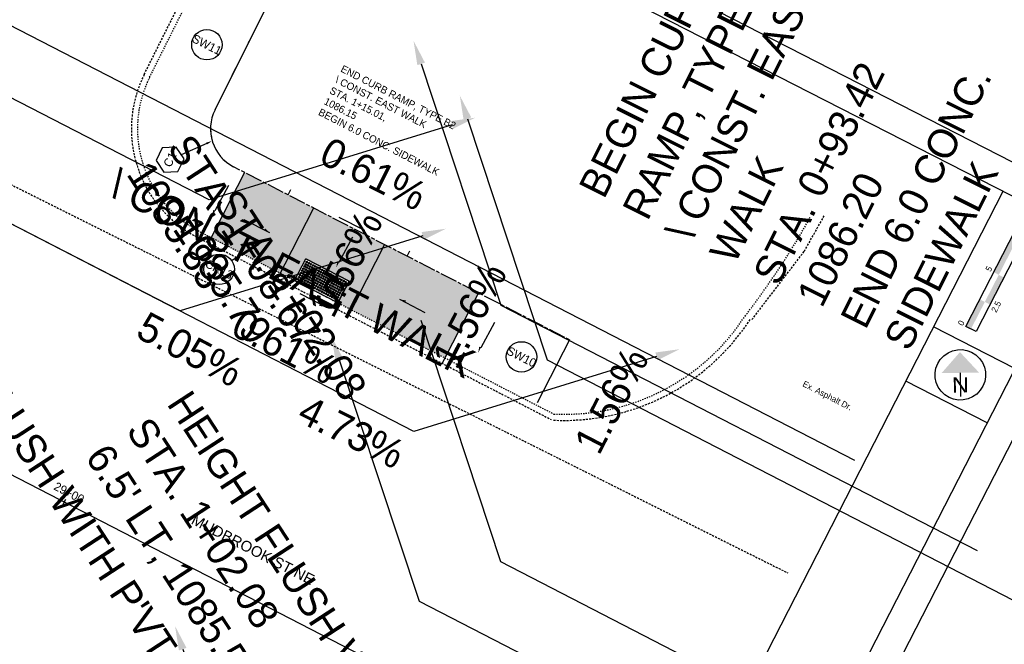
# Model space of a CAD drawing. Header units: feet. Extents: x 2248849 to 2249137, y 438386 to 438611.
# Tile 7 of 10: x 2248960 to 2249041, y 438449 to 438500. Entities that reach past the tile are written whole.
import ezdxf
from ezdxf import colors
from ezdxf.entities.mleader import LeaderData, LeaderLine
from ezdxf.enums import TextEntityAlignment as Align
from ezdxf.math import Vec2, Vec3

# ---------------------------------------------------------------- set-up
doc = ezdxf.new("R2010")
doc.units = ezdxf.units.FT
doc.header["$MEASUREMENT"] = 0
for name, pattern in [('CL', [2, 0.3, -0.15, 1.4, -0.15]), ('OhDOT_USTN1', [0.055, 0.014, -0.041]), ('OhDOT_USTN3', [0.22, 0.165, -0.055]), ('rowex', [0])]:
    doc.linetypes.add(name, pattern=pattern)
doc.layers.add('5PPBLDG-HAT', color=253, linetype='Continuous', transparency=0.6)
doc.layers.add('PV_P_Curb-Ramp', color=231, linetype='Continuous', transparency=0.5)
for name, color, linetype in [('DV_X_Property_Line', 7, 'Continuous'), ('GE_P_Cells', 1, 'Continuous'), ('GE_P_CL', 7, 'CL'), ('GE_P_CL_Text', 7, 'Continuous'), ('PF_P_Text', 7, 'Continuous'), ('PV_P_Walk', 231, 'Continuous'), ('PV_X_Curb', 120, 'OhDOT_USTN1'), ('PV_X_EOP', 7, 'OhDOT_USTN3'), ('PV_X_Text', 7, 'Continuous'), ('RW_X_Fee_RW', 6, 'rowex'), ('SH_Border', 7, 'Continuous'), ('SH_Data', 7, 'Continuous'), ('TX_P_20', 7, 'Continuous')]:
    doc.layers.add(name, color=color, linetype=linetype)
doc.styles.add('Font 70-Main Title', font='txt', dxfattribs={"height": 0.25})
doc.styles.add('OHDOTSymbols', font='arial.ttf')
doc.styles.add('Slanted-Normal', font='font31.shx', dxfattribs={"height": 0.12})
doc.styles.get("Standard").update_dxf_attribs({"font": 'arial.ttf'})
doc.styles.add('Straight-Normal', font='font30.shx', dxfattribs={"height": 0.14})
doc.styles.add('Straight-Sub Title', font='font30.shx', dxfattribs={"height": 0.17})

# ---------------------------------------------------------------- blocks, each defined once
blk = doc.blocks.new('NARROW')
at = {"layer": 'SH_Data', "color": 7, "linetype": 'Continuous'}
blk.add_line((0, 0.033), (0, -0.354), dxfattribs=at)
blk.add_arc((0, 0), 0.415, 129.7798, 129.7633, dxfattribs=at)
blk.add_solid([(0, 0.374), (-0.308, 0.033), (0.308, 0.033)], dxfattribs=at)
at = {"layer": 'SH_Data', "color": 7, "linetype": 'Continuous', "style": 'Font 70-Main Title', "width": 1.15}
blk.add_text('N', height=0.25, dxfattribs=at).set_placement((-0.001, -0.166), align=Align.MIDDLE_CENTER)
blk = doc.blocks.new('HANDFEELERS')
at = {"layer": 'PV_P_Curb-Ramp'}
for p, q in [((0.521, 1.869), (2.517, 2.005)), ((0.793, -2.122), (2.788, -1.986))]:
    blk.add_line(p, q, dxfattribs=at)
for points in [[(0.793, -2.122), (0.521, 1.869)], [(2.788, -1.986), (2.517, 2.005)]]:
    blk.add_lwpolyline(points, dxfattribs=at)
for centre, radius in [((0.735, 1.684), 0.0583), ((0.735, 1.684), 0.03), ((0.935, 1.697), 0.0583), ((0.935, 1.697), 0.03), ((1.134, 1.711), 0.0583), ((1.134, 1.711), 0.03), ((1.334, 1.724), 0.0583), ((1.334, 1.724), 0.03), ((1.534, 1.738), 0.0583), ((1.534, 1.738), 0.03), ((1.733, 1.751), 0.0583), ((1.733, 1.751), 0.03), ((1.933, 1.765), 0.0583), ((1.946, 1.565), 0.0583), ((1.933, 1.765), 0.03), ((2.132, 1.778), 0.0583), ((2.146, 1.579), 0.0583), ((2.132, 1.778), 0.03), ((2.332, 1.792), 0.0583), ((2.345, 1.592), 0.0583), ((2.332, 1.792), 0.03), ((2.345, 1.592), 0.03), ((0.749, 1.484), 0.0583), ((0.762, 1.284), 0.0583), ((0.776, 1.085), 0.0583), ((0.749, 1.484), 0.03), ((0.789, 0.885), 0.0583), ((0.762, 1.284), 0.03), ((0.776, 1.085), 0.03), ((0.789, 0.885), 0.03), ((0.948, 1.498), 0.0583), ((0.962, 1.298), 0.0583), ((0.975, 1.098), 0.0583), ((0.948, 1.498), 0.03), ((0.989, 0.899), 0.0583), ((0.962, 1.298), 0.03), ((0.975, 1.098), 0.03), ((0.989, 0.899), 0.03), ((1.148, 1.511), 0.0583), ((1.161, 1.312), 0.0583), ((1.175, 1.112), 0.0583), ((1.148, 1.511), 0.03), ((1.189, 0.912), 0.0583), ((1.161, 1.312), 0.03), ((1.175, 1.112), 0.03), ((1.189, 0.912), 0.03), ((1.348, 1.525), 0.0583), ((1.361, 1.325), 0.0583), ((1.375, 1.125), 0.0583), ((1.348, 1.525), 0.03), ((1.388, 0.926), 0.0583), ((1.361, 1.325), 0.03), ((1.375, 1.125), 0.03), ((1.388, 0.926), 0.03), ((1.547, 1.538), 0.0583), ((1.561, 1.339), 0.0583), ((1.574, 1.139), 0.0583), ((1.547, 1.538), 0.03), ((1.588, 0.939), 0.0583), ((1.561, 1.339), 0.03), ((1.574, 1.139), 0.03), ((1.588, 0.939), 0.03), ((1.747, 1.552), 0.0583), ((1.76, 1.352), 0.0583), ((1.774, 1.153), 0.0583), ((1.747, 1.552), 0.03), ((1.787, 0.953), 0.0583), ((1.76, 1.352), 0.03), ((1.801, 0.753), 0.0583), ((1.774, 1.153), 0.03), ((1.787, 0.953), 0.03), ((1.96, 1.366), 0.0583), ((1.973, 1.166), 0.0583), ((1.946, 1.565), 0.03), ((1.987, 0.967), 0.0583), ((1.96, 1.366), 0.03), ((2, 0.767), 0.0583), ((1.973, 1.166), 0.03), ((1.987, 0.967), 0.03), ((2.159, 1.379), 0.0583), ((2.173, 1.18), 0.0583), ((2.146, 1.579), 0.03), ((2.186, 0.98), 0.0583), ((2.159, 1.379), 0.03), ((2.2, 0.78), 0.0583), ((2.173, 1.18), 0.03), ((2.186, 0.98), 0.03), ((2.2, 0.78), 0.03), ((2.359, 1.393), 0.0583), ((2.372, 1.193), 0.0583), ((2.386, 0.994), 0.0583), ((2.359, 1.393), 0.03), ((2.399, 0.794), 0.0583), ((2.372, 1.193), 0.03), ((2.386, 0.994), 0.03), ((2.399, 0.794), 0.03), ((0.803, 0.686), 0.0583), ((0.816, 0.486), 0.0583), ((0.83, 0.287), 0.0583), ((0.803, 0.686), 0.03), ((0.844, 0.087), 0.0583), ((0.816, 0.486), 0.03), ((0.83, 0.287), 0.03), ((0.844, 0.087), 0.03), ((1.003, 0.699), 0.0583), ((1.016, 0.5), 0.0583), ((1.03, 0.3), 0.0583), ((1.003, 0.699), 0.03), ((1.043, 0.101), 0.0583), ((1.016, 0.5), 0.03), ((1.03, 0.3), 0.03), ((1.043, 0.101), 0.03), ((1.202, 0.713), 0.0583), ((1.216, 0.513), 0.0583), ((1.229, 0.314), 0.0583), ((1.202, 0.713), 0.03), ((1.243, 0.114), 0.0583), ((1.216, 0.513), 0.03), ((1.229, 0.314), 0.03), ((1.243, 0.114), 0.03), ((1.402, 0.726), 0.0583), ((1.415, 0.527), 0.0583), ((1.429, 0.327), 0.0583), ((1.402, 0.726), 0.03), ((1.442, 0.128), 0.0583), ((1.415, 0.527), 0.03), ((1.429, 0.327), 0.03), ((1.442, 0.128), 0.03), ((1.601, 0.74), 0.0583), ((1.615, 0.54), 0.0583), ((1.628, 0.341), 0.0583), ((1.601, 0.74), 0.03), ((1.642, 0.141), 0.0583), ((1.615, 0.54), 0.03), ((1.655, -0.058), 0.0583), ((1.628, 0.341), 0.03), ((1.642, 0.141), 0.03), ((1.814, 0.554), 0.0583), ((1.828, 0.354), 0.0583), ((1.801, 0.753), 0.03), ((1.841, 0.155), 0.0583), ((1.814, 0.554), 0.03), ((1.855, -0.045), 0.0583), ((1.828, 0.354), 0.03), ((1.841, 0.155), 0.03), ((2.014, 0.567), 0.0583), ((2.027, 0.368), 0.0583), ((2, 0.767), 0.03), ((2.041, 0.168), 0.0583), ((2.014, 0.567), 0.03), ((2.054, -0.031), 0.0583), ((2.027, 0.368), 0.03), ((2.041, 0.168), 0.03), ((2.213, 0.581), 0.0583), ((2.227, 0.381), 0.0583), ((2.24, 0.182), 0.0583), ((2.213, 0.581), 0.03), ((2.254, -0.018), 0.0583), ((2.227, 0.381), 0.03), ((2.24, 0.182), 0.03), ((2.254, -0.018), 0.03), ((2.413, 0.594), 0.0583), ((2.426, 0.395), 0.0583), ((2.44, 0.195), 0.0583), ((2.413, 0.594), 0.03), ((2.453, -0.004), 0.0583), ((2.426, 0.395), 0.03), ((2.44, 0.195), 0.03), ((2.453, -0.004), 0.03), ((0.857, -0.112), 0.0583), ((0.871, -0.312), 0.0583), ((0.884, -0.511), 0.0583), ((0.857, -0.112), 0.03), ((0.898, -0.711), 0.0583), ((0.871, -0.312), 0.03), ((0.884, -0.511), 0.03), ((0.898, -0.711), 0.03), ((1.057, -0.099), 0.0583), ((1.07, -0.298), 0.0583), ((1.084, -0.498), 0.0583), ((1.057, -0.099), 0.03), ((1.097, -0.697), 0.0583), ((1.07, -0.298), 0.03), ((1.084, -0.498), 0.03), ((1.097, -0.697), 0.03), ((1.256, -0.085), 0.0583), ((1.27, -0.285), 0.0583), ((1.283, -0.484), 0.0583), ((1.256, -0.085), 0.03), ((1.297, -0.684), 0.0583), ((1.27, -0.285), 0.03), ((1.283, -0.484), 0.03), ((1.297, -0.684), 0.03), ((1.456, -0.072), 0.0583), ((1.469, -0.271), 0.0583), ((1.483, -0.471), 0.0583), ((1.456, -0.072), 0.03), ((1.496, -0.67), 0.0583), ((1.469, -0.271), 0.03), ((1.483, -0.471), 0.03), ((1.496, -0.67), 0.03), ((1.669, -0.258), 0.0583), ((1.682, -0.457), 0.0583), ((1.655, -0.058), 0.03), ((1.696, -0.657), 0.0583), ((1.669, -0.258), 0.03), ((1.709, -0.856), 0.0583), ((1.682, -0.457), 0.03), ((1.696, -0.657), 0.03), ((1.868, -0.244), 0.0583), ((1.882, -0.444), 0.0583), ((1.855, -0.045), 0.03), ((1.895, -0.643), 0.0583), ((1.868, -0.244), 0.03), ((1.909, -0.843), 0.0583), ((1.882, -0.444), 0.03), ((1.895, -0.643), 0.03), ((2.068, -0.231), 0.0583), ((2.081, -0.43), 0.0583), ((2.054, -0.031), 0.03), ((2.095, -0.63), 0.0583), ((2.068, -0.231), 0.03), ((2.108, -0.829), 0.0583), ((2.081, -0.43), 0.03), ((2.095, -0.63), 0.03), ((2.108, -0.829), 0.03), ((2.267, -0.217), 0.0583), ((2.281, -0.417), 0.0583), ((2.294, -0.616), 0.0583), ((2.267, -0.217), 0.03), ((2.308, -0.816), 0.0583), ((2.281, -0.417), 0.03), ((2.294, -0.616), 0.03), ((2.308, -0.816), 0.03), ((2.467, -0.204), 0.0583), ((2.48, -0.403), 0.0583), ((2.494, -0.603), 0.0583), ((2.467, -0.204), 0.03), ((2.507, -0.802), 0.0583), ((2.48, -0.403), 0.03), ((2.494, -0.603), 0.03), ((2.507, -0.802), 0.03), ((0.911, -0.911), 0.0583), ((0.925, -1.11), 0.0583), ((0.938, -1.31), 0.0583), ((0.911, -0.911), 0.03), ((0.952, -1.509), 0.0583), ((0.925, -1.11), 0.03), ((0.938, -1.31), 0.03), ((0.952, -1.509), 0.03), ((1.111, -0.897), 0.0583), ((1.124, -1.097), 0.0583), ((1.138, -1.296), 0.0583), ((1.111, -0.897), 0.03), ((1.151, -1.496), 0.0583), ((1.124, -1.097), 0.03), ((1.138, -1.296), 0.03), ((1.151, -1.496), 0.03), ((1.31, -0.883), 0.0583), ((1.324, -1.083), 0.0583), ((1.337, -1.283), 0.0583), ((1.31, -0.883), 0.03), ((1.351, -1.482), 0.0583), ((1.324, -1.083), 0.03), ((1.337, -1.283), 0.03), ((1.351, -1.482), 0.03), ((1.51, -0.87), 0.0583), ((1.523, -1.069), 0.0583), ((1.537, -1.269), 0.0583), ((1.51, -0.87), 0.03), ((1.55, -1.469), 0.0583), ((1.523, -1.069), 0.03), ((1.564, -1.668), 0.0583), ((1.537, -1.269), 0.03), ((1.55, -1.469), 0.03), ((1.723, -1.056), 0.0583), ((1.736, -1.256), 0.0583), ((1.709, -0.856), 0.03), ((1.75, -1.455), 0.0583), ((1.723, -1.056), 0.03), ((1.763, -1.655), 0.0583), ((1.736, -1.256), 0.03), ((1.75, -1.455), 0.03), ((1.922, -1.042), 0.0583), ((1.936, -1.242), 0.0583), ((1.909, -0.843), 0.03), ((1.949, -1.442), 0.0583), ((1.922, -1.042), 0.03), ((1.963, -1.641), 0.0583), ((1.936, -1.242), 0.03), ((1.949, -1.442), 0.03), ((1.963, -1.641), 0.03), ((2.122, -1.029), 0.0583), ((2.135, -1.228), 0.0583), ((2.149, -1.428), 0.0583), ((2.122, -1.029), 0.03), ((2.162, -1.628), 0.0583), ((2.135, -1.228), 0.03), ((2.149, -1.428), 0.03), ((2.162, -1.628), 0.03), ((2.321, -1.015), 0.0583), ((2.335, -1.215), 0.0583), ((2.349, -1.414), 0.0583), ((2.321, -1.015), 0.03), ((2.362, -1.614), 0.0583), ((2.335, -1.215), 0.03), ((2.349, -1.414), 0.03), ((2.362, -1.614), 0.03), ((2.521, -1.002), 0.0583), ((2.535, -1.201), 0.0583), ((2.548, -1.401), 0.0583), ((2.521, -1.002), 0.03), ((2.562, -1.601), 0.0583), ((2.535, -1.201), 0.03), ((2.548, -1.401), 0.03), ((2.562, -1.601), 0.03), ((0.965, -1.709), 0.0583), ((0.979, -1.908), 0.0583), ((0.965, -1.709), 0.03), ((0.979, -1.908), 0.03), ((1.165, -1.695), 0.0583), ((1.178, -1.895), 0.0583), ((1.165, -1.695), 0.03), ((1.178, -1.895), 0.03), ((1.364, -1.682), 0.0583), ((1.378, -1.881), 0.0583), ((1.364, -1.682), 0.03), ((1.378, -1.881), 0.03), ((1.577, -1.868), 0.0583), ((1.564, -1.668), 0.03), ((1.577, -1.868), 0.03), ((1.777, -1.854), 0.0583), ((1.763, -1.655), 0.03), ((1.777, -1.854), 0.03), ((1.976, -1.841), 0.0583), ((1.976, -1.841), 0.03), ((2.176, -1.827), 0.0583), ((2.176, -1.827), 0.03), ((2.376, -1.814), 0.0583), ((2.376, -1.814), 0.03), ((2.575, -1.8), 0.0583), ((2.575, -1.8), 0.03)]:
    blk.add_circle(centre, radius, dxfattribs=at)

msp = doc.modelspace()

# ---------------------------------------------------------------- hatches: boundary and pattern name
at = {"layer": '5PPBLDG-HAT'}
h = msp.add_hatch(color=256, dxfattribs=at)
h.dxf.hatch_style = 1
h.paths.add_polyline_path([(2248984.091, 438484.494), (2248978.429, 438487.413), (2248975.68, 438482.079), (2248981.343, 438479.161)])
h.paths.add_polyline_path([(2248978.486, 438483.884), (2248981.008, 438482.553), (2248981.428, 438483.349), (2248978.905, 438484.68)], flags=24)
h = msp.add_hatch(color=256, dxfattribs=at)
h.dxf.hatch_style = 1
h.paths.add_polyline_path([(2248989.922, 438481.489), (2248984.091, 438484.494), (2248981.343, 438479.161), (2248982.525, 438478.552), (2248983.442, 438480.33), (2248986.998, 438478.497), (2248986.081, 438476.719), (2248987.174, 438476.156)])
h.paths.add_polyline_path([(2248985.859, 438480.132), (2248987.035, 438482.413), (2248986.235, 438482.826), (2248985.059, 438480.544)], flags=24)
h = msp.add_hatch(color=256, dxfattribs=at)
h.dxf.hatch_style = 1
h.paths.add_polyline_path([(2248997.62, 438477.522), (2248989.922, 438481.489), (2248987.174, 438476.156), (2248994.872, 438472.189)])
h.paths.add_polyline_path([(2248990.979, 438477.445), (2248993.486, 438476.198), (2248993.887, 438477.003), (2248991.38, 438478.251)], flags=24)
at = {"layer": 'SH_Data', "linetype": 'Continuous'}
msp.add_hatch(color=7, dxfattribs=at).paths.add_polyline_path([(2249039.928, 438479.225), (2249042.208, 438483.675), (2249042.623, 438483.462), (2249042.627, 438483.46), (2249040.347, 438479.01)])

# ---------------------------------------------------------------- linework, layer by layer
at = {"layer": '5PPBLDG-HAT'}
for p, q in [((2248981.993, 438485.576, 2172.87), (2248982.222, 438486.02, 2172.87)), ((2248991.771, 438480.536, 2172.87), (2248992, 438480.981, 2172.87))]:
    msp.add_line(p, q, dxfattribs=at)
at = {"layer": 'DV_X_Property_Line'}
msp.add_line((2248880.095, 438503.408, 2171.273), (2249013.155, 438434.832, 2171.273), dxfattribs=at)
at = {"layer": 'GE_P_CL'}
for p, q in [((2248975.998, 438492.553, 2172.87), (2248986.177, 438512.935, 2172.87)), ((2249005.105, 438473.665, 2172.87), (2248977.526, 438487.878, 2172.87))]:
    msp.add_line(p, q, dxfattribs=at)
msp.add_arc((2248979.129, 438490.989, 2172.87), 3.5, 153.46193, 242.73467, dxfattribs=at)
at = {"layer": 'GE_P_CL_Text'}
msp.add_line((2248963.509, 438460.137, -2171.273), (2248963.738, 438460.582, -2171.273), dxfattribs=at)
at = {"layer": 'GE_P_CL_Text', "elevation": 2172.87}
msp.add_lwpolyline([(2248972.819, 438489.497), (2248971.67, 438489.428), (2248971.156, 438488.398), (2248971.79, 438487.438), (2248972.939, 438487.507), (2248973.453, 438488.537)], close=True, dxfattribs=at)
at = {"layer": 'GE_P_CL_Text'}
for centre in [(2248975.331, 438497.905, 2172.87), (2248976.339, 438479.46, 1354.534), (2249001.159, 438472.271, 543.218)]:
    msp.add_circle(centre, 1.25, dxfattribs=at)
at = {"layer": 'PF_P_Text'}
msp.add_line((2248977.356, 438480.188, 1354.534), (2248979.892, 438481.748, 1082.82), dxfattribs=at)
at = {"layer": 'PV_P_Walk'}
msp.add_line((2248975.998, 438492.553, 2172.87), (2248986.138, 438512.857, 2172.87), dxfattribs=at)
at = {"layer": 'PV_P_Walk', "elevation": 2172.87}
for points in [[(2248978.429, 438487.413), (2248975.451, 438481.635)], [(2248984.091, 438484.494), (2248981.113, 438478.717)], [(2248989.922, 438481.489), (2248986.945, 438475.711)], [(2248982.525, 438478.552), (2248983.442, 438480.33), (2248986.998, 438478.497), (2248986.081, 438476.719)], [(2248997.62, 438477.522), (2248994.642, 438471.744)], [(2249005.105, 438473.665), (2249002.448, 438468.509)]]:
    msp.add_lwpolyline(points, dxfattribs=at)
at = {"layer": 'PV_P_Walk'}
msp.add_arc((2248979.129, 438490.989, 2172.87), 3.5, 153.46193, 242.73467, dxfattribs=at)
at = {"layer": 'PV_X_Curb'}
msp.add_line((2248970.63, 438495.234, 2172.87), (2248980.838, 438515.673, 2172.87), dxfattribs=at)
at = {"layer": 'PV_X_Curb', "elevation": 1086.059}
msp.add_lwpolyline([(2248974.777, 438482.545), (2249003.828, 438467.573)], dxfattribs=at)
at = {"layer": 'PV_X_Curb'}
for centre, radius, start, end in [((2248979.129, 438490.989, 2172.87), 9.5, 153.46193, 242.73467), ((2248966.043, 438516.744, 1085.937), 67.459, 322.44253, 330.75685), ((2249004.646, 438485.298, 2172.768), 17.744, 267.35648, 326.96112)]:
    msp.add_arc(centre, radius, start, end, dxfattribs=at)
at = {"layer": 'PV_X_EOP'}
msp.add_line((2248970.183, 438495.457, 2172.87), (2248980.393, 438515.901, 2172.87), dxfattribs=at)
for points, elevation in [([(2248917.532, 438506.789), (2248918.97, 438505.855), (2248922.566, 438504.686), (2248946.891, 438492.601), (2249023.013, 438454.538)], 1085.546), ([(2248974.548, 438482.1), (2249003.604, 438467.126)], 1086.059)]:
    msp.add_lwpolyline(points, dxfattribs=dict(at, elevation=elevation))
msp.add_lwpolyline([(2249020.074, 438475.332), (2249024.381, 438480.946), (2249026.004, 438483.844)], dxfattribs=at)
for centre, radius, start, end in [((2248979.129, 438490.989, 2172.87), 10, 153.46193, 242.73467), ((2249004.646, 438485.298, 2172.768), 18.244, 267.33768, 326.95774)]:
    msp.add_arc(centre, radius, start, end, dxfattribs=at)
at = {"layer": 'RW_X_Fee_RW'}
msp.add_line((2249028.517, 438463.755, 1083.62), (2248895.029, 438532.551, 1083.62), dxfattribs=at)
at = {"layer": 'SH_Border'}
for p, q in [((2249050.73, 438483.522, 2169.676), (2248899.437, 438561.048, 2169.676)), ((2249047.365, 438482.437, 2169.676), (2248900.522, 438557.683, 2169.676)), ((2249040.69, 438485.857, 2169.676), (2248992.807, 438392.411, 2169.676)), ((2249050.73, 438483.522, 2169.676), (2249000.566, 438385.626, 2169.676)), ((2249047.365, 438482.437, 2169.676), (2248999.481, 438388.991, 2169.676)), ((2249041.665, 438471.312, 2169.676), (2249034.99, 438474.733, 2169.676)), ((2249039.385, 438466.862, 2169.676), (2249032.71, 438470.283, 2169.676))]:
    msp.add_line(p, q, dxfattribs=at)
at = {"layer": 'SH_Data', "color": 7, "linetype": 'Continuous'}
for p, q in [((2249037.648, 438474.775, 2169.676), (2249042.208, 438483.675, 2169.676)), ((2249043.042, 438483.247, 2169.676), (2249038.482, 438474.348, 2169.676)), ((2249038.482, 438474.348, 2169.676), (2249037.648, 438474.775, 2169.676))]:
    msp.add_line(p, q, dxfattribs=at)
for points in [[(2249039.618, 438476.574, 2169.676), (2249040.759, 438478.799, 2169.676), (2249039.203, 438476.787, 2169.676), (2249040.343, 438479.012, 2169.676)], [(2249038.063, 438474.562, 2169.676), (2249039.203, 438476.787, 2169.676), (2249037.648, 438474.775, 2169.676), (2249038.788, 438477, 2169.676)]]:
    msp.add_solid(points, dxfattribs=at)
at = {"layer": 'TX_P_20', "linetype": 'ByBlock', "lineweight": -2}
for points, elevation in [([(2248976.009, 438484.285), (2248977.128, 438486.368)], 2172.87), ([(2248980.509, 438482.446), (2248978.398, 438483.513)], 2176.064), ([(2248988.298, 438482.65), (2248986.188, 438483.717)], 2176.064), ([(2248986.189, 438480.056), (2248987.308, 438482.139)], 2172.87), ([(2248985.081, 438476.372), (2248982.983, 438477.462)], 2176.064), ([(2248991.137, 438477), (2248993.235, 438475.91)], 2176.064), ([(2248997.84, 438473.051), (2248998.96, 438475.134)], 2172.87)]:
    msp.add_lwpolyline(points, dxfattribs=dict(at, elevation=elevation))
at = {"layer": 'TX_P_20'}
for points in [[(2248975.855, 438484.344, 2172.87), (2248975.772, 438483.844, 2172.87), (2248976.012, 438484.291, 2172.87)], [(2248980.126, 438482.827, 2176.064), (2248980.48, 438482.464, 2176.064), (2248980.027, 438482.693, 2176.064)], [(2248987.916, 438483.032, 2176.064), (2248988.269, 438482.669, 2176.064), (2248987.817, 438482.898, 2176.064)], [(2248986.034, 438480.115, 2172.87), (2248985.952, 438479.615, 2172.87), (2248986.192, 438480.062, 2172.87)], [(2248991.67, 438476.912, 2176.064), (2248991.169, 438476.987, 2176.064), (2248991.619, 438476.753, 2176.064)], [(2248984.548, 438476.46, 2176.064), (2248985.049, 438476.384, 2176.064), (2248984.599, 438476.618, 2176.064)], [(2248997.686, 438473.111, 2172.87), (2248997.604, 438472.611, 2172.87), (2248997.843, 438473.057, 2172.87)]]:
    msp.add_solid(points, dxfattribs=at)

# ---------------------------------------------------------------- block references
at = {"layer": '5PPBLDG-HAT', "rotation": 58.84552856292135}
msp.add_blockref('HANDFEELERS', (2248983.855, 438477.139, 2172.87), dxfattribs=at)
at = {"layer": 'GE_P_Cells', "xscale": 5, "yscale": 5, "zscale": 5, "rotation": 0.9043886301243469}
msp.add_blockref('NARROW', (2249037.187, 438470.798, 2169.676), dxfattribs=at)

# ---------------------------------------------------------------- texts
at = {"layer": 'GE_P_CL_Text', "style": 'Slanted-Normal'}
for s, insert, char_height, width, attachment_point, rotation in [('BEGIN CURB RAMP, TYPE B2\\P\\\\ CONST. EAST WALK\\PSTA. 0+93.42\\P1086.20\\PEND 6.0 CONC. SIDEWALK', (2249005.78, 438486.222, 2172.87), 2.4, 28.99125, 1, 63.46198), ('SW11', (2248975.331, 438497.905, 2172.87), 0.7, 14.37063, 5, 333.46198), ('END CURB RAMP, TYPE B2\\P\\\\ CONST. EAST WALK\\PSTA. 1+15.01,\\P1086.15\\PBEGIN 6.0 CONC. SIDEWALK', (2248986.529, 438496.26, 543.218), 0.6, 12.82694, 1, 332.73467), ('0.61%', (2248984.393, 438488.225, 2176.064), 2.4, 57.4825, 7, 333.54723), ('STA. 1+08.67\\P1085.83', (2248974.032, 438490.779, 2172.87), 2.4, 57.4825, 1, 303.08452), ('C1', (2248972.304, 438488.468, 2176.064), 0.7, 14.37063, 5, 63.46198), ('\\\\ CONST. EAST WALK', (2248968.133, 438487.781, 2172.87), 2.4, 57.4825, 1, 332.73467), ('STA. 1+02.08\\P1085.79', (2248977.831, 438486.28, 2172.87), 2.4, 57.4825, 1, 303.08452), ('1.56%', (2248983.557, 438476.435, 2172.87), 2.4, 57.4825, 1, 62.73035), ("HEIGHT FLUSH WITH P'VT\\PSTA. 1+08.64\\P6.5' LT, 1085.74 ", (2248950.942, 438482.305, 2172.87), 2.4, 57.4825, 1, 303.08452), ('CR13', (2248976.339, 438479.46, 1354.534), 0.7, 14.37063, 5, 333.46198), ('1.56%', (2248993.737, 438472.206, 2172.87), 2.4, 57.4825, 1, 62.73035), ('5.05%', (2248970.485, 438476.081, 2176.064), 2.4, 57.4825, 1, 332.18936), ('0.61%', (2248978.275, 438476.286, 2176.064), 2.4, 57.4825, 1, 332.18936), ('SW10', (2249001.159, 438472.271, 543.218), 0.7, 14.37063, 5, 333.46198), ('1.56%', (2249005.388, 438465.201, 2172.87), 2.4, 57.4825, 1, 62.73035), ("HEIGHT FLUSH WITH P'VT\\PSTA. 1+02.08\\P6.5' LT, 1085.52", (2248973.997, 438469.733, 2172.87), 2.4, 57.4825, 1, 303.08452), ('4.73%', (2248991.824, 438465.146, 2176.064), 2.4, 57.4825, 3, 333.54723), ('29+00', (2248963.852, 438460.804, -2171.273), 0.7, 7.70436, 8, 332.73467)]:
    msp.add_mtext(s, dxfattribs=dict(at, insert=insert, char_height=char_height, width=width, attachment_point=attachment_point, rotation=rotation))
at = {"layer": 'PV_X_Text', "insert": (2249024.413, 438470.337, 1901.216), "char_height": 0.5, "width": 181.3992, "attachment_point": 1, "rotation": 332.73462, "style": 'Straight-Normal'}
msp.add_mtext('Ex. Asphalt Dr.', dxfattribs=at)
at = {"layer": 'SH_Border', "insert": (2248979.117, 438456.443, 2172.87), "char_height": 0.875, "attachment_point": 5, "rotation": 332.73467, "style": 'OHDOTSymbols'}
msp.add_mtext_dynamic_manual_height_columns('MUDBROOK ST NE', width=59.58188, gutter_width=5, heights=[11.559], dxfattribs=at)
at = {"layer": 'SH_Data', "style": 'Straight-Sub Title'}
for s, p in [('5', (2249039.754, 438479.391, 2169.676)), ('2.5', (2249040.351, 438476.276, 2169.676)), ('0', (2249037.474, 438474.942, 2169.676))]:
    msp.add_text(s, height=0.5, rotation=62.8683, dxfattribs=at).set_placement(p, align=Align.CENTER)

# ---------------------------------------------------------------- leaders
at = {"layer": 'GE_P_CL_Text'}
ml = msp.add_multileader_mtext('Standard', dxfattribs=at)
ml.set_content('', color=256)
ml.set_leader_properties(color=256)
ml.build(insert=Vec2(0, 0))
ml.multileader.update_dxf_attribs({"dogleg_length": 0, "arrow_head_size": 0.5, "scale": 20})
ctx = ml.context
ctx.base_point, ctx.scale, ctx.char_height, ctx.arrow_head_size, ctx.landing_gap_size, ctx.plane_origin, ctx.plane_x_axis, ctx.plane_y_axis = Vec3(2248972.809, 438488.06, 2172.87), 20, 0.9, 0.5, 0.45, Vec3(2248975.77, 438490.001, 2172.87), Vec3(0.446792, 0.894638), Vec3(-0.894638, 0.446792)
ctx.text_align_type = 2
notes = []
notes.append((ctx, [(1, (1, 1, 0), (2248973.211, 438488.865, 2172.87), (-0.446792, -0.894638), 0, [(0, [(2248975.77, 438490.001, 2172.87)], 0, [])])]))
ctx.mtext.insert, ctx.mtext.text_direction, ctx.mtext.rotation, ctx.mtext.alignment, ctx.mtext.flow_direction = Vec3(2248972.607, 438488.663, 2172.87), Vec3(0.446792, 0.894638), -4.702027, 3, 5
at = {"layer": 'TX_P_20'}
ml = msp.add_multileader_mtext('Standard', dxfattribs=at)
ml.set_content('', color=256)
ml.set_leader_properties()
ml.build(insert=Vec2(0, 0))
ml.multileader.update_dxf_attribs({"dogleg_length": 2.2, "arrow_head_size": 2, "scale": 20})
ctx = ml.context
ctx.base_point, ctx.scale, ctx.char_height, ctx.arrow_head_size, ctx.landing_gap_size, ctx.plane_origin, ctx.plane_x_axis, ctx.plane_y_axis = Vec3(2248936.413, 438505.314, 2172.87), 20, 2, 2, 1.8, Vec3(2248967.098, 438534.116, 2172.87), Vec3(-0.888895, 0.458112), Vec3(-0.458112, -0.888895)
notes.append((ctx, [(1, (1, 1, 0), (2248975.525, 438485.157, 2172.87), (-0.888895, 0.458112), 44, [(0, [(2248997.368, 438491.914, 2172.87)], 0, [])])]))
ctx.mtext.insert, ctx.mtext.text_direction, ctx.mtext.rotation, ctx.mtext.flow_direction = Vec3(2248934.355, 438505.25, 2172.87), Vec3(-0.888895, 0.458112), -3.143925, 5
ml = msp.add_multileader_mtext('Standard', dxfattribs=at)
ml.set_content('', color=(178, 178, 178))
ml.set_leader_properties()
ml.build(insert=Vec2(0, 0))
ml.multileader.update_dxf_attribs({"dogleg_length": 2.2, "arrow_head_size": 2, "scale": 20})
ctx = ml.context
ctx.base_point, ctx.scale, ctx.char_height, ctx.arrow_head_size, ctx.landing_gap_size, ctx.plane_origin, ctx.plane_x_axis, ctx.plane_y_axis = Vec3(2249041.78, 438454.715, 2172.87), 20, 2, 2, 1.8, Vec3(2249044.229, 438498.068, 2172.87), Vec3(-0.888929, 0.458045), Vec3(-0.458045, -0.888929)
ctx.text_align_type = 2
notes.append((ctx, [(1, (1, 1, 0), (2248999.467, 438476.517, 2172.87), (0.888929, -0.458045), 44, [(0, [(2248992.294, 438498.227, 2172.87)], 0, [])])]))
ctx.mtext.insert, ctx.mtext.text_direction, ctx.mtext.rotation, ctx.mtext.alignment, ctx.mtext.flow_direction = Vec3(2249039.722, 438454.65, 2172.87), Vec3(-0.888929, 0.458045), -3.14385, 3, 5
ml = msp.add_multileader_mtext('Standard', dxfattribs=at)
ml.set_content('', color=(178, 178, 178))
ml.set_leader_properties()
ml.build(insert=Vec2(0, 0))
ml.multileader.update_dxf_attribs({"dogleg_length": 2.2, "arrow_head_size": 2, "scale": 20})
ctx = ml.context
ctx.base_point, ctx.scale, ctx.char_height, ctx.arrow_head_size, ctx.landing_gap_size, ctx.plane_origin, ctx.plane_x_axis, ctx.plane_y_axis = Vec3(2248934.011, 438496.199, 1083.627), 20, 2, 2, 1.8, Vec3(2248964.696, 438525.001, 1083.627), Vec3(-0.888895, 0.458112), Vec3(-0.458112, -0.888895)
notes.append((ctx, [(1, (1, 1, 0), (2248973.123, 438476.042, 1083.627), (-0.888895, 0.458112), 44, [(0, [(2248994.966, 438482.799, 1083.627)], 0, [])])]))
ctx.mtext.insert, ctx.mtext.text_direction, ctx.mtext.rotation, ctx.mtext.flow_direction = Vec3(2248931.953, 438496.135, 1083.627), Vec3(-0.888895, 0.458112), -3.143925, 5
ml = msp.add_multileader_mtext('Standard', dxfattribs=at)
ml.set_content('', color=(178, 178, 178))
ml.set_leader_properties()
ml.build(insert=Vec2(0, 0))
ml.multileader.update_dxf_attribs({"dogleg_length": 2.2, "arrow_head_size": 2, "scale": 20})
ctx = ml.context
ctx.base_point, ctx.scale, ctx.char_height, ctx.arrow_head_size, ctx.landing_gap_size, ctx.plane_origin, ctx.plane_x_axis, ctx.plane_y_axis = Vec3(2249045.579, 438450.216, 2172.87), 20, 2, 2, 1.8, Vec3(2249048.028, 438493.569, 2172.87), Vec3(-0.888929, 0.458045), Vec3(-0.458045, -0.888929)
ctx.text_align_type = 2
notes.append((ctx, [(1, (1, 1, 0), (2249003.266, 438472.019, 2172.87), (0.888929, -0.458045), 44, [(0, [(2248996.093, 438493.729, 2172.87)], 0, [])])]))
ctx.mtext.insert, ctx.mtext.text_direction, ctx.mtext.rotation, ctx.mtext.alignment, ctx.mtext.flow_direction = Vec3(2249043.521, 438450.151, 2172.87), Vec3(-0.888929, 0.458045), -3.14385, 3, 5
ml = msp.add_multileader_mtext('Standard', dxfattribs=at)
ml.set_content('', color=(178, 178, 178))
ml.set_leader_properties()
ml.build(insert=Vec2(0, 0))
ml.multileader.update_dxf_attribs({"dogleg_length": 2.2, "arrow_head_size": 2, "scale": 20})
ctx = ml.context
ctx.base_point, ctx.scale, ctx.char_height, ctx.arrow_head_size, ctx.landing_gap_size, ctx.plane_origin, ctx.plane_x_axis, ctx.plane_y_axis = Vec3(2248953.203, 438486.308, 2172.87), 20, 2, 2, 1.8, Vec3(2248983.888, 438515.111, 2172.87), Vec3(-0.888895, 0.458112), Vec3(-0.458112, -0.888895)
notes.append((ctx, [(1, (1, 1, 0), (2248992.314, 438466.151, 2172.87), (-0.888895, 0.458112), 44, [(0, [(2249014.157, 438472.908, 2172.87)], 0, [])])]))
ctx.mtext.insert, ctx.mtext.text_direction, ctx.mtext.rotation, ctx.mtext.flow_direction = Vec3(2248951.144, 438486.244, 2172.87), Vec3(-0.888895, 0.458112), -3.143925, 5
ml = msp.add_multileader_mtext('Standard', dxfattribs=at)
ml.set_content('', color=(178, 178, 178))
ml.set_leader_properties()
ml.build(insert=Vec2(0, 0))
ml.multileader.update_dxf_attribs({"dogleg_length": 2.2, "arrow_head_size": 2, "scale": 20})
ctx = ml.context
ctx.base_point, ctx.scale, ctx.char_height, ctx.arrow_head_size, ctx.landing_gap_size, ctx.plane_origin, ctx.plane_x_axis, ctx.plane_y_axis = Vec3(2249041.746, 438433.668, 2172.87), 20, 2, 2, 1.8, Vec3(2249044.194, 438477.022, 2172.87), Vec3(-0.888929, 0.458045), Vec3(-0.458045, -0.888929)
ctx.text_align_type = 2
notes.append((ctx, [(1, (1, 1, 0), (2248999.433, 438455.471, 2172.87), (0.888929, -0.458045), 44, [(0, [(2248992.259, 438477.181, 2172.87)], 0, [])])]))
ctx.mtext.insert, ctx.mtext.text_direction, ctx.mtext.rotation, ctx.mtext.alignment, ctx.mtext.flow_direction = Vec3(2249039.688, 438433.604, 2172.87), Vec3(-0.888929, 0.458045), -3.14385, 3, 5
ml = msp.add_multileader_mtext('Standard', dxfattribs=at)
ml.set_content('', color=(178, 178, 178))
ml.set_leader_properties()
ml.build(insert=Vec2(0, 0))
ml.multileader.update_dxf_attribs({"dogleg_length": 2.2, "arrow_head_size": 2, "scale": 20})
ctx = ml.context
ctx.base_point, ctx.scale, ctx.char_height, ctx.arrow_head_size, ctx.landing_gap_size, ctx.plane_origin, ctx.plane_x_axis, ctx.plane_y_axis = Vec3(2249035.062, 438430.423, 2172.87), 20, 2, 2, 1.8, Vec3(2249037.51, 438473.776, 2172.87), Vec3(-0.888929, 0.458045), Vec3(-0.458045, -0.888929)
ctx.text_align_type = 2
notes.append((ctx, [(1, (1, 1, 0), (2248992.749, 438452.225, 2172.87), (0.888929, -0.458045), 44, [(0, [(2248985.575, 438473.935, 2172.87)], 0, [])])]))
ctx.mtext.insert, ctx.mtext.text_direction, ctx.mtext.rotation, ctx.mtext.alignment, ctx.mtext.flow_direction = Vec3(2249033.004, 438430.358, 2172.87), Vec3(-0.888929, 0.458045), -3.14385, 3, 5
ml = msp.add_multileader_mtext('Standard', dxfattribs=at)
ml.set_content('', color=256)
ml.set_leader_properties()
ml.build(insert=Vec2(0, 0))
ml.multileader.update_dxf_attribs({"dogleg_length": 2.2, "arrow_head_size": 2, "scale": 20})
ctx = ml.context
ctx.base_point, ctx.scale, ctx.char_height, ctx.arrow_head_size, ctx.landing_gap_size, ctx.plane_origin, ctx.plane_x_axis, ctx.plane_y_axis = Vec3(2249022.202, 438406.661, 2172.87), 20, 2, 2, 1.8, Vec3(2249024.65, 438450.014, 2172.87), Vec3(-0.888929, 0.458045), Vec3(-0.458045, -0.888929)
ctx.text_align_type = 2
notes.append((ctx, [(1, (1, 1, 0), (2248979.889, 438428.464, 2172.87), (0.888929, -0.458045), 44, [(0, [(2248972.715, 438450.174, 2172.87)], 0, [])])]))
ctx.mtext.insert, ctx.mtext.text_direction, ctx.mtext.rotation, ctx.mtext.alignment, ctx.mtext.flow_direction = Vec3(2249020.144, 438406.596, 2172.87), Vec3(-0.888929, 0.458045), -3.14385, 3, 5
for ctx, leaders in notes:
    for number, flags, end, landing, length, lines in leaders:
        leader = LeaderData()
        leader.index, (leader.has_last_leader_line, leader.has_dogleg_vector, leader.attachment_direction) = number, flags
        leader.last_leader_point, leader.dogleg_vector, leader.dogleg_length = Vec3(end), Vec3(landing), length
        for number, points, colour, breaks in lines:
            line = LeaderLine()
            line.index, line.vertices, line.color, line.breaks = number, Vec3.list(points), colors.encode_raw_color(colour), breaks
            leader.lines.append(line)
        ctx.leaders.append(leader)

doc.saveas('drawing.dxf')
